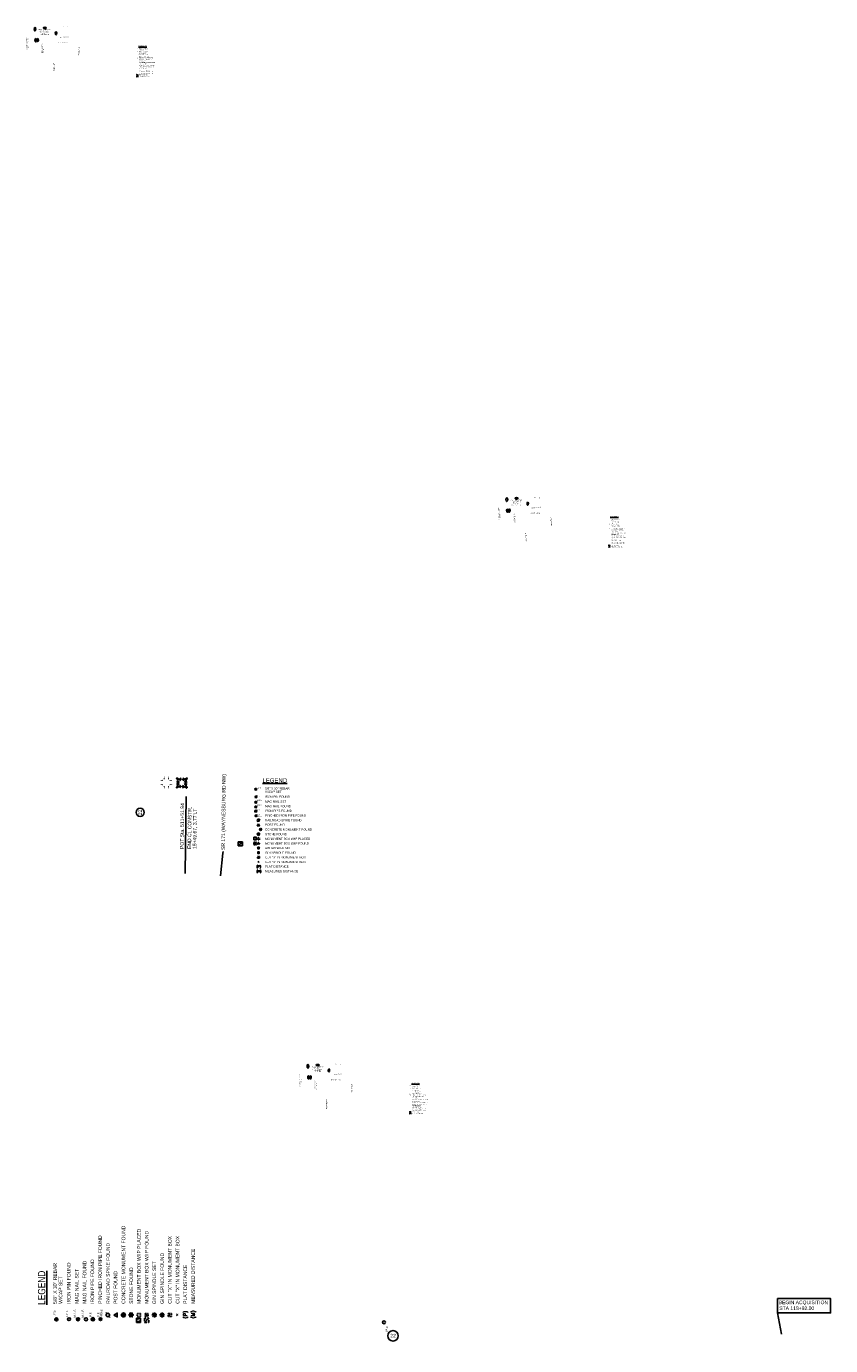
# Model space of a CAD drawing. Header units: feet. Extents: x -11 to 322919, y -12 to 577673.
# Tile 16 of 16: x 165598 to 168369, y 294158 to 298705. Entities that reach past the tile are written whole.
import ezdxf
from ezdxf.enums import TextEntityAlignment as Align

# ---------------------------------------------------------------- set-up
doc = ezdxf.new("R2010")
doc.units = ezdxf.units.FT
doc.header["$MEASUREMENT"] = 0
doc.linetypes.add('HIDDEN', pattern=[0.375, 0.25, -0.125])
doc.linetypes.add('HIDDEN4', pattern=[0.09375, 0.0625, -0.03125])
for name, color, linetype in [('RW_P_Text-Parcel-001', 140, 'Continuous'), ('RW_X_Text-CLplat', 30, 'Continuous'), ('RW_X_Text-PropMap', 10, 'Continuous')]:
    doc.layers.add(name, color=color, linetype=linetype)
doc.styles.add('COEC', font='SWISSCK.ttf')
doc.styles.add('LEROY', font='simplex')
doc.styles.add('ODOT', font='arialbd.ttf')
doc.styles.add('Slanted-Normal', font='font31.shx', dxfattribs={"height": 0.1})
doc.styles.get("Standard").update_dxf_attribs({"font": 'font31.shx'})
doc.styles.add('Style-font31', font='font31.shx')
doc.styles.add('Text - CenterTop 0.14 Italic', font='ariali.ttf', dxfattribs={"height": 0.14})
doc.dimstyles.new('COEC', dxfattribs={"dimscale": 13.9, "dimtxt": 0.18, "dimasz": 0.18, "dimexe": 0.18, "dimexo": 0.0625, "dimgap": 0.09, "dimtad": 1, "dimzin": 0, "dimdsep": 46, "dimtxsty": 'Standard', "dimcen": 0.09, "dimclrd": 256, "dimclre": 256, "dimclrt": 256, "dimaunit": 1, "dimadec": 4, "dimazin": 0, "dimtfac": 1, "dimtofl": 0, "dimtmove": 0, "dimatfit": 3, "dimfxl": 1, "dimtolj": 1, "dimtzin": 0, "dimlwd": -1, "dimlwe": -1, "dimarcsym": 0})

# ---------------------------------------------------------------- blocks, each defined once
blk = doc.blocks.new('306')
at = {"color": 0, "linetype": 'ByBlock'}
for p, q in [((0.041, 0.029), (0.088, 0.075)), ((-0.041, -0.029), (-0.088, -0.075))]:
    blk.add_line(p, q, dxfattribs=at)
blk.add_lwpolyline([(-0.025, -0.057), (0.025, -0.057), (0.058, 0), (0.025, 0.057), (-0.025, 0.057), (-0.058, 0)], close=True, dxfattribs=at)
blk = doc.blocks.new('307')
at = {"linetype": 'HIDDEN4'}
for p, q in [((-0.054, 0.054), (0.054, 0.054)), ((-0.054, -0.054), (-0.054, 0.054)), ((0.054, 0.054), (0.054, -0.054)), ((0.054, -0.054), (-0.054, -0.054))]:
    blk.add_line(p, q, dxfattribs=at)
at = {"color": 0, "linetype": 'HIDDEN4'}
for p, q in [((-0.034, 0.034), (0.034, -0.034)), ((0.034, 0.034), (-0.034, -0.034))]:
    blk.add_line(p, q, dxfattribs=at)
blk = doc.blocks.new('309')
at = {"color": 0, "linetype": 'HIDDEN4'}
for p, q in [((-0.034, 0.034), (0.034, -0.034)), ((0.034, 0.034), (-0.034, -0.034))]:
    blk.add_line(p, q, dxfattribs=at)
blk = doc.blocks.new('343')
at = {"color": 0, "linetype": 'ByBlock'}
for radius in [0.0879, 0.045]:
    blk.add_arc((0, 0), radius, 311.534, 310.534, dxfattribs=at)

msp = doc.modelspace()

# ---------------------------------------------------------------- hatches: boundary and pattern name
at = {"layer": 'RW_X_Text-CLplat'}
h = msp.add_hatch(color=256, dxfattribs=at)
edge = h.paths.add_edge_path()
edge.add_arc((166397.6, 295905), 0.749, 0, 360)
h = msp.add_hatch(color=256, dxfattribs=at)
edge = h.paths.add_edge_path()
edge.add_arc((165985.8, 294263.8), 1.25, 90, 450)

# ---------------------------------------------------------------- linework, layer by layer
at = {"layer": 'RW_P_Text-Parcel-001'}
for centre, major_axis in [((165627.9, 298695.3), (0.09, 6.73)), ((165661.7, 298699.3), (5.56, 0)), ((165629.9, 298657.3), (0.08, 6.12)), ((165636.8, 298657.3), (0.08, 5.56)), ((165700.2, 298681.2), (0.08, 5.56)), ((167253.3, 297073.9), (0.09, 6.73)), ((167287.2, 297078), (5.56, 0)), ((167325.6, 297059.9), (0.08, 5.56)), ((167255.4, 297035.9), (0.08, 6.12)), ((167262.3, 297035.9), (0.08, 5.56)), ((166568.2, 295120.9), (0.09, 6.73)), ((166602, 295125), (5.56, 0)), ((166640.5, 295106.9), (0.08, 5.56)), ((166570.2, 295082.9), (0.08, 6.12)), ((166577.1, 295082.9), (0.08, 5.56))]:
    msp.add_ellipse(centre, major_axis=major_axis, ratio=0.4567, dxfattribs=at)
at = {"layer": 'RW_X_Text-CLplat', "linetype": 'Continuous'}
for p, q in [((166145.1, 295784.9), (166148.3, 296050.3)), ((166328.3, 295880.3), (166328.3, 295894.5)), ((166328.3, 295894.5), (166342.5, 295894.5)), ((166342.5, 295880.3), (166328.3, 295880.3)), ((166342.5, 295894.5), (166342.5, 295880.3)), ((166382.3, 295910), (166390.9, 295910)), ((166382.3, 295901.5), (166382.3, 295910)), ((166390.9, 295901.5), (166382.3, 295901.5)), ((166390.9, 295910), (166390.9, 295901.5)), ((165977.4, 294238.3), (165977.4, 294252.5)), ((165977.4, 294252.5), (165991.6, 294252.5)), ((165991.6, 294252.5), (165991.6, 294238.3)), ((165991.6, 294238.3), (165977.4, 294238.3))]:
    msp.add_line(p, q, dxfattribs=at)
at = {"layer": 'RW_X_Text-CLplat'}
for p, q in [((166328.3, 295880.3), (166342.5, 295894.5)), ((166382.3, 295893.2), (166390.8, 295884.6)), ((166397.7, 295873.1), (166392.7, 295873.1)), ((166395.8, 295857.1), (166392.7, 295857.1)), ((166397.7, 295873.1), (166394.2, 295876.6)), ((166397.7, 295873.1), (166394.2, 295869.5)), ((166396.4, 295858.5), (166394.2, 295860.6)), ((166396.4, 295855.7), (166394.2, 295853.5)), ((166397.7, 295873.1), (166397.7, 295878.1)), ((166397.7, 295873.1), (166401.3, 295876.6)), ((166397.7, 295873.1), (166402.8, 295873.1)), ((166397.7, 295873.1), (166397.7, 295868)), ((166397.7, 295873.1), (166401.3, 295869.5)), ((166397.7, 295859), (166397.7, 295862.1)), ((166397.7, 295855.2), (166397.7, 295852.1)), ((166399.1, 295858.5), (166401.3, 295860.6)), ((166399.1, 295855.7), (166401.3, 295853.5)), ((166399.7, 295857.1), (166402.8, 295857.1)), ((166039, 294263.9), (166030.6, 294263.9)), ((166039, 294263.9), (166033.1, 294269.9)), ((166039, 294263.9), (166033.1, 294258)), ((166039, 294263.9), (166039, 294272.3)), ((166039, 294263.9), (166044.9, 294269.9)), ((166039, 294263.9), (166047.4, 294263.9)), ((166039, 294263.9), (166039, 294255.5)), ((166039, 294263.9), (166044.9, 294258)), ((166062.4, 294264), (166057.2, 294264)), ((166063.4, 294266.2), (166059.7, 294269.9)), ((166063.4, 294261.7), (166059.7, 294258)), ((166065.6, 294267.2), (166065.6, 294272.3)), ((166065.6, 294260.7), (166065.6, 294255.6)), ((166067.9, 294266.2), (166071.6, 294269.9)), ((166067.9, 294261.7), (166071.6, 294258)), ((166068.8, 294264), (166074, 294264))]:
    msp.add_line(p, q, dxfattribs=at)
at = {"layer": 'RW_X_Text-CLplat', "linetype": 'HIDDEN4'}
for p, q in [((166382.3, 295893.2), (166390.8, 295893.2)), ((166382.3, 295884.6), (166382.3, 295893.2)), ((166390.8, 295884.6), (166382.3, 295884.6)), ((166390.8, 295893.2), (166390.8, 295884.6)), ((166394.4, 295908.3), (166400.9, 295908.3)), ((166394.4, 295901.7), (166394.4, 295908.3)), ((166400.9, 295901.7), (166394.4, 295901.7)), ((166394.4, 295892.3), (166401, 295892.3)), ((166394.4, 295885.8), (166394.4, 295892.3)), ((166401, 295885.8), (166394.4, 295885.8)), ((166400.9, 295908.3), (166400.9, 295901.7)), ((166401, 295892.3), (166401, 295885.8)), ((165980.3, 294258.4), (165980.3, 294269.2)), ((165980.3, 294269.2), (165991.2, 294269.2)), ((165991.2, 294258.4), (165980.3, 294258.4)), ((165991.2, 294269.2), (165991.2, 294258.4)), ((166006.9, 294258.5), (166006.9, 294269.3)), ((166006.9, 294269.3), (166017.8, 294269.3)), ((166017.8, 294258.5), (166006.9, 294258.5)), ((166017.8, 294269.3), (166017.8, 294258.5))]:
    msp.add_line(p, q, dxfattribs=at)
at = {"layer": 'RW_X_Text-CLplat', "linetype": 'HIDDEN'}
for p, q in [((166005.5, 294238.2), (166005.5, 294252.5)), ((166005.5, 294252.5), (166019.7, 294252.5)), ((166019.7, 294252.5), (166019.7, 294238.2)), ((166019.7, 294238.2), (166005.5, 294238.2))]:
    msp.add_line(p, q, dxfattribs=at)
at = {"layer": 'RW_X_Text-CLplat', "color": 6}
msp.add_line((166005.5, 294238.2), (166019.7, 294252.5), dxfattribs=at)
at = {"layer": 'RW_X_Text-CLplat', "linetype": 'Continuous'}
for points, format in [([(166057.4, 296106.2, 0, 3.75, 0), (166068.6, 296106.3, 0, 0, -0.2615), (166076.6, 296101.9, 0, 0, 0.949202)], "xyseb"), ([(166072.7, 296121.5, 0, 3.75, 0), (166072.9, 296110.2, 0, 0, 0.2615), (166077.5, 296102.3, 0, 0, -0.949202)], "xyseb"), ([(166087.6, 296121.6, 0, 3.75, 0), (166087.5, 296110.3, 0, 0, -0.2615), (166083, 296102.4, 0, 0, 0.949202)], "xyseb"), ([(166103, 296106.4, 0, 3.75, 0), (166091.7, 296106.3, 0, 0, 0.2615), (166083.8, 296101.7, 0, 0, -0.949202)], "xyseb"), ([(166115.7, 296102), (166121, 296098.5, 0.225998), (166115.2, 296112.9), (166115.6, 296113.3, -0.253582), (166121, 296098.5), (166125.8, 296102.4)], "xyb"), ([(166127.7, 296114.6), (166131.3, 296109.4, -0.225998), (166116.8, 296115.1), (166116.4, 296114.7, 0.253582), (166131.3, 296109.4), (166127.3, 296104.5)], "xyb"), ([(166140.3, 296114.6), (166136.7, 296109.4, 0.225998), (166151.2, 296115.1), (166151.6, 296114.7, -0.253582), (166136.7, 296109.4), (166140.7, 296104.5)], "xyb"), ([(166152.3, 296102.3), (166147, 296098.8, -0.225998), (166152.8, 296113.2), (166152.4, 296113.6, 0.253582), (166147, 296098.8), (166142.2, 296102.7)], "xyb"), ([(166057.4, 296091.4, 0, 3.75, 0), (166068.6, 296091.3, 0, 0, 0.2615), (166076.6, 296095.7, 0, 0, -0.949202)], "xyseb"), ([(166073.2, 296075.9, 0, 3.75, 0), (166073, 296087.1, 0, 0, -0.2615), (166077.4, 296095.2, 0, 0, 0.949202)], "xyseb"), ([(166087.4, 296076, 0, 3.75, 0), (166087.5, 296087.2, 0, 0, 0.2615), (166083, 296095.2, 0, 0, -0.949202)], "xyseb"), ([(166103, 296091.2, 0, 3.75, 0), (166091.7, 296091.3, 0, 0, -0.2615), (166083.8, 296095.9, 0, 0, 0.949202)], "xyseb"), ([(166115.1, 296092.4), (166120.4, 296096, -0.225998), (166114.6, 296081.5), (166115, 296081.1, 0.253582), (166120.4, 296096), (166125.2, 296092)], "xyb"), ([(166127.4, 296080.1), (166131, 296085.3, 0.225998), (166116.5, 296079.6), (166116.1, 296080, -0.253582), (166131, 296085.3), (166127, 296090.2)], "xyb"), ([(166139.1, 296079.5), (166135.6, 296084.8, -0.225998), (166150, 296079.1), (166150.4, 296079.4, 0.253582), (166135.6, 296084.8), (166139.5, 296089.7)], "xyb"), ([(166151.7, 296092.4), (166146.5, 296096, 0.225998), (166152.2, 296081.5), (166151.8, 296081.1, -0.253582), (166146.5, 296096), (166141.6, 296092)], "xyb")]:
    msp.add_lwpolyline(points, format=format, dxfattribs=at)
at = {"layer": 'RW_X_Text-CLplat'}
for points, const_width in [([(166386.9, 296075.6, 1), (166390.1, 296075.6, 1)], 3.15), ([(166387.3, 296030.8, 1), (166390.5, 296030.8, 1)], 3.15), ([(165701.4, 294245.9, 1), (165701.4, 294251.2, 1)], 5.25), ([(165776.1, 294246.6, 1), (165776.1, 294251.8, 1)], 5.25)]:
    msp.add_lwpolyline(points, format="xyb", close=True, dxfattribs=dict(at, const_width=const_width))
for points in [[(166394.9, 295921), (166393.5, 295918.6), (166396.3, 295918.6), (166397.7, 295916.2), (166399.1, 295918.6), (166401.9, 295918.6), (166400.5, 295921), (166401.9, 295923.4), (166399.1, 295923.4), (166397.7, 295925.9), (166396.3, 295923.4), (166393.5, 295923.4)], [(166397.6, 295956.6), (166393.7, 295949.8), (166401.5, 295949.8)], [(165899.7, 294263.7), (165911, 294257.2), (165911, 294270.2)], [(165959.1, 294259.2), (165963.1, 294256.9), (165963.1, 294261.5), (165967.1, 294263.9), (165963.1, 294266.2), (165963.1, 294270.9), (165959.1, 294268.5), (165955, 294270.9), (165955, 294266.2), (165951, 294263.9), (165955, 294261.5), (165955, 294256.9)]]:
    msp.add_lwpolyline(points, close=True, dxfattribs=at)
at = {"layer": 'RW_X_Text-CLplat', "flags": 128}
for points, const_width in [([(166396.7, 295873.1, 1), (166398.7, 295873.1, 1)], 1.95), ([(166039, 294262.3, 1), (166039, 294265.6, 1)], 3.25)]:
    msp.add_lwpolyline(points, format="xyb", close=True, dxfattribs=dict(at, const_width=const_width))
at = {"layer": 'RW_X_Text-CLplat'}
for centre, radius in [((166388.5, 296075.6), 3.15), ((166388.9, 296030.8), 3.15), ((165990.3, 295995.9), 14), ((166397.7, 295921), 1.05), ((166397.7, 295889.1), 0.75), ((166397.7, 295857.1), 1.93), ((165701.4, 294248.6), 5.25), ((165776.1, 294249.2), 5.25), ((165959.1, 294263.9), 1.75), ((166012.3, 294263.9), 1.25), ((166065.6, 294264), 3.22), ((166861.3, 294192), 18)]:
    msp.add_circle(centre, radius, dxfattribs=at)
for centre, radius, start, end in [((166388.8, 296014.5), 3.06, 266.534, 265.534), ((166389, 296049.4), 3.06, 266.534, 265.534), ((166388.5, 296000.1), 3.6, 266.534, 265.534), ((166389, 295984.4), 3, 266.534, 265.534), ((166388.5, 296000.1), 1.59, 266.534, 265.534), ((166389, 295984.4), 1.32, 266.534, 265.534), ((166405.2, 295937.1), 3.36, 266.534, 265.534), ((166405.2, 295937.1), 1.48, 266.534, 265.534), ((165745.2, 294249.4), 5.1, 356.534, 355.534), ((165803.3, 294249.1), 5.1, 356.534, 355.534), ((165827, 294249.1), 5.5, 356.534, 355.534), ((165827, 294249.1), 2.43, 356.534, 355.534), ((165853.4, 294249.5), 5, 356.534, 355.534), ((165853.4, 294249.5), 2.21, 356.534, 355.534), ((166830.2, 294238.2), 5.1, 351.0224, 350.0224)]:
    msp.add_arc(centre, radius, start, end, dxfattribs=at)
at = {"layer": 'RW_X_Text-PropMap'}
msp.add_line((168185.4, 294271.1), (168199.7, 294198.1), dxfattribs=at)
msp.add_lwpolyline([(168185.4, 294320.3), (168368.9, 294320.3), (168368.9, 294271.1), (168185.4, 294271.1)], close=True, dxfattribs=at)

# ---------------------------------------------------------------- block references
at = {"layer": 'RW_X_Text-CLplat', "xscale": 59.9999999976, "yscale": 59.9999999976, "zscale": 59.9999999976}
for name, p in [('306', (166397.6, 295969)), ('307', (166397.7, 295841.1)), ('309', (166397.8, 295825.1))]:
    msp.add_blockref(name, p, dxfattribs=at)
at = {"layer": 'RW_X_Text-CLplat', "rotation": 90}
for name, p, xscale, yscale, zscale in [('306', (165879.2, 294263.8), 100, 100, 100), ('343', (165932.3, 294263.9), 79.6875, 79.6875, 79.6875), ('307', (166092.3, 294264), 100, 100, 100), ('309', (166118.9, 294264), 100, 100, 100)]:
    msp.add_blockref(name, p, dxfattribs=dict(at, xscale=xscale, yscale=yscale, zscale=zscale))

# ---------------------------------------------------------------- texts
at = {"layer": 'RW_P_Text-Parcel-001'}
for s, height, rotation, style, p in [('16-SH1', 2.5, 89.6447, 'Slanted-Normal', (165629.2, 298695.1)), ('55SH', 2.5, 89.6447, 'Slanted-Normal', (165631.4, 298657)), ('XXXXXXXX', 2.5, 89.6447, 'Slanted-Normal', (165638.3, 298657)), ('10T', 2.8, 90, 'Text - CenterTop 0.14 Italic', (165701.7, 298681)), ('PT STA. 24+72.60', 2.8, 184.9942, 'Slanted-Normal', (165729.5, 298669.1)), ('PC STA. 21+27.19', 2.8, 179.6447, 'Slanted-Normal', (165724.7, 298649.8)), ("133+91.63,0.00' RT", 2.5, 89.6447, 'Slanted-Normal', (165779.1, 298619.4)), ('16-SH1', 2.5, 89.6447, 'Slanted-Normal', (167254.6, 297073.8)), ('10T', 2.8, 90, 'Text - CenterTop 0.14 Italic', (167327.1, 297059.6)), ('55SH', 2.5, 89.6447, 'Slanted-Normal', (167256.8, 297035.6)), ('XXXXXXXX', 2.5, 89.6447, 'Slanted-Normal', (167263.8, 297035.6)), ('PC STA. 21+27.19', 2.8, 179.6447, 'Slanted-Normal', (167350.2, 297028.5)), ('PT STA. 24+72.60', 2.8, 184.9942, 'Slanted-Normal', (167355, 297047.7)), ("133+91.63,0.00' RT", 2.5, 89.6447, 'Slanted-Normal', (167404.6, 296998)), ('16-SH1', 2.5, 89.6447, 'Slanted-Normal', (166569.4, 295120.8)), ('10T', 2.8, 90, 'Text - CenterTop 0.14 Italic', (166642, 295106.6)), ('55SH', 2.5, 89.6447, 'Slanted-Normal', (166571.7, 295082.6)), ('XXXXXXXX', 2.5, 89.6447, 'Slanted-Normal', (166578.6, 295082.6)), ('PC STA. 21+27.19', 2.8, 179.6447, 'Slanted-Normal', (166665, 295075.5)), ('PT STA. 24+72.60', 2.8, 184.9942, 'Slanted-Normal', (166669.8, 295094.7)), ("133+91.63,0.00' RT", 2.5, 89.6447, 'Slanted-Normal', (166719.4, 295045))]:
    msp.add_text(s, height=height, rotation=rotation, dxfattribs=dict(at, style=style)).set_placement(p, align=Align.CENTER)
for s, height, style, p in [('XX', 2.8, 'Text - CenterTop 0.14 Italic', (165661.6, 298698)), ('%%ULEGEND', 5, 'COEC', (165998.6, 298634.1)), ('XX', 2.8, 'Text - CenterTop 0.14 Italic', (167287, 297076.7)), ('%%ULEGEND', 5, 'COEC', (167624.1, 297012.8)), ('XX', 2.8, 'Text - CenterTop 0.14 Italic', (166601.9, 295123.7)), ('%%ULEGEND', 5, 'COEC', (166938.9, 295059.8))]:
    msp.add_text(s, height=height, dxfattribs=dict(at, style=style)).set_placement(p, align=Align.CENTER)
for s, height, style, p in [('P', 2.8, 'Style-font31', (165723.6, 298701.8)), ('L', 2.8, 'Style-font31', (165724, 298701.1)), ('(P)', 2.5, 'LEROY', (165977.5, 298536.4)), ('(M)', 2.5, 'LEROY', (165977.5, 298531)), ('P', 2.8, 'Style-font31', (167349, 297080.5)), ('L', 2.8, 'Style-font31', (167349.4, 297079.8)), ('(P)', 2.5, 'LEROY', (167602.9, 296915.1)), ('(M)', 2.5, 'LEROY', (167603, 296909.7)), ('P', 2.8, 'Style-font31', (166663.9, 295127.5)), ('L', 2.8, 'Style-font31', (166664.3, 295126.8)), ('(P)', 2.5, 'LEROY', (166917.8, 294962.1)), ('(M)', 2.5, 'LEROY', (166917.8, 294956.7))]:
    msp.add_text(s, height=height, dxfattribs=dict(at, style=style)).set_placement(p)
at = {"layer": 'RW_P_Text-Parcel-001', "style": 'Style-font31'}
for s, height, rotation, p in [('L', 2.8, 180, (165741.9, 298703.2)), ('P', 2.8, 180, (165742.2, 298702.5)), ('STA 118+92.00', 2.5, 90, (165657.7, 298613.2)), ('END ACQUISITION', 2.5, 90, (165693.1, 298549.3)), ('STA 132+70.00', 2.5, 90, (165697.1, 298549.6)), ('L', 2.8, 180, (167367.3, 297081.9)), ('P', 2.8, 180, (167367.7, 297081.2)), ('STA 118+92.00', 2.5, 90, (167283.1, 296991.9)), ('END ACQUISITION', 2.5, 90, (167318.5, 296928)), ('STA 132+70.00', 2.5, 90, (167322.6, 296928.3)), ('L', 2.8, 180, (166682.2, 295128.9)), ('P', 2.8, 180, (166682.5, 295128.2)), ('STA 118+92.00', 2.5, 90, (166598, 295038.9)), ('END ACQUISITION', 2.5, 90, (166633.4, 294975)), ('STA 132+70.00', 2.5, 90, (166637.4, 294975.3))]:
    msp.add_text(s, height=height, rotation=rotation, dxfattribs=at).set_placement(p)
at = {"layer": 'RW_P_Text-Parcel-001', "style": 'Style-font31', "width": 0.9}
for p in [(165653.7, 298612.9), (167279.1, 296991.6), (166593.9, 295038.6)]:
    msp.add_text('BEGIN ACQUISITION', height=2.5, rotation=90, dxfattribs=at).set_placement(p)
at = {"layer": 'RW_P_Text-Parcel-001', "style": 'Slanted-Normal', "width": 0.95}
for p in [(165783.3, 298620), (167408.7, 296998.7), (166723.6, 295045.7)]:
    msp.add_text("35+91.22,0.00' RT", height=2.5, rotation=89.6447, dxfattribs=at).set_placement(p, align=Align.CENTER)
at = {"layer": 'RW_P_Text-Parcel-001'}
for s, height, p in [('M.N.S.', 1.4, (165978.2, 298613.1)), ('M.N.F.', 1.4, (165978.2, 298607.6)), ('I.P.S.', 1.4, (165978.7, 298627.2)), ('I.P.F.', 1.4, (165978.9, 298618.5)), ('5/8" X 30" REBAR', 2.5, (165987.5, 298626.1)), ('W/CAP SET', 2.5, (165987.5, 298622.3)), ('IRON PIN FOUND', 2.5, (165987.5, 298616.7)), ('MAG NAIL SET', 2.5, (165987.5, 298611.1)), ('MAG NAIL FOUND', 2.5, (165987.5, 298605.8)), ('P.F.', 1.4, (165978.6, 298602.1)), ('P.F.', 1.4, (165978.6, 298596.7)), ('CONCRETE MONUMENT FOUND', 2.5, (165987.6, 298579)), ('STONE FOUND', 2.5, (165987.6, 298573.6)), ('IRON PIPE FOUND', 2.5, (165987.5, 298600.4)), ('PINCHED IRON PIPE FOUND', 2.5, (165987.5, 298595.1)), ('RAILROAD SPIKE FOUND', 2.5, (165987.5, 298589.6)), ('POST FOUND', 2.5, (165987.5, 298584.4)), ('MONUMENT BOX W/IP PLACED', 2.5, (165987.5, 298568.3)), ('MONUMENT BOX W/IP FOUND', 2.5, (165987.6, 298563)), ('GIN SPINDLE SET', 2.5, (165987.4, 298557.8)), ('GIN SPINDLE FOUND', 2.5, (165987.6, 298552.3)), ('CUT "X" IN MONUMENT BOX', 2.5, (165987.6, 298547)), ('CUT "X" IN MONUMENT BOX', 2.5, (165987.6, 298541.7)), ('PLAT DISTANCE', 2.5, (165987.5, 298536.4)), ('MEASURED DISTANCE', 2.5, (165987.6, 298531)), ('M.N.S.', 1.4, (167603.6, 296991.7)), ('M.N.F.', 1.4, (167603.6, 296986.2)), ('I.P.S.', 1.4, (167604.1, 297005.9)), ('P.F.', 1.4, (167604.1, 296980.7)), ('P.F.', 1.4, (167604.1, 296975.4)), ('I.P.F.', 1.4, (167604.3, 296997.2)), ('5/8" X 30" REBAR', 2.5, (167613, 297004.8)), ('W/CAP SET', 2.5, (167613, 297001)), ('IRON PIN FOUND', 2.5, (167612.9, 296995.3)), ('MAG NAIL SET', 2.5, (167613, 296989.8)), ('MAG NAIL FOUND', 2.5, (167613, 296984.4)), ('IRON PIPE FOUND', 2.5, (167613, 296979.1)), ('PINCHED IRON PIPE FOUND', 2.5, (167613, 296973.8)), ('RAILROAD SPIKE FOUND', 2.5, (167613, 296968.3)), ('GIN SPINDLE SET', 2.5, (167612.8, 296936.4)), ('CONCRETE MONUMENT FOUND', 2.5, (167613, 296957.7)), ('STONE FOUND', 2.5, (167613, 296952.3)), ('GIN SPINDLE FOUND', 2.5, (167613, 296931)), ('CUT "X" IN MONUMENT BOX', 2.5, (167613, 296925.7)), ('POST FOUND', 2.5, (167613, 296963.1)), ('MONUMENT BOX W/IP PLACED', 2.5, (167613, 296947)), ('MONUMENT BOX W/IP FOUND', 2.5, (167613, 296941.7)), ('CUT "X" IN MONUMENT BOX', 2.5, (167613, 296920.4)), ('PLAT DISTANCE', 2.5, (167613, 296915.1)), ('MEASURED DISTANCE', 2.5, (167613, 296909.7)), ('M.N.S.', 1.4, (166918.5, 295038.7)), ('M.N.F.', 1.4, (166918.5, 295033.2)), ('P.F.', 1.4, (166918.9, 295027.7)), ('P.F.', 1.4, (166918.9, 295022.4)), ('I.P.S.', 1.4, (166919, 295052.9)), ('I.P.F.', 1.4, (166919.2, 295044.2)), ('5/8" X 30" REBAR', 2.5, (166927.8, 295051.8)), ('W/CAP SET', 2.5, (166927.8, 295048)), ('IRON PIN FOUND', 2.5, (166927.8, 295042.3)), ('MAG NAIL SET', 2.5, (166927.8, 295036.8)), ('MAG NAIL FOUND', 2.5, (166927.8, 295031.4)), ('IRON PIPE FOUND', 2.5, (166927.8, 295026.1)), ('PINCHED IRON PIPE FOUND', 2.5, (166927.8, 295020.8)), ('RAILROAD SPIKE FOUND', 2.5, (166927.8, 295015.3)), ('GIN SPINDLE SET', 2.5, (166927.7, 294983.4)), ('STONE FOUND', 2.5, (166927.9, 294999.3)), ('CONCRETE MONUMENT FOUND', 2.5, (166927.9, 295004.7)), ('GIN SPINDLE FOUND', 2.5, (166927.9, 294978)), ('CUT "X" IN MONUMENT BOX', 2.5, (166927.9, 294972.7)), ('POST FOUND', 2.5, (166927.8, 295010.1)), ('MONUMENT BOX W/IP PLACED', 2.5, (166927.8, 294994)), ('MONUMENT BOX W/IP FOUND', 2.5, (166927.9, 294988.7)), ('CUT "X" IN MONUMENT BOX', 2.5, (166927.9, 294967.4)), ('PLAT DISTANCE', 2.5, (166927.8, 294962.1)), ('MEASURED DISTANCE', 2.5, (166927.9, 294956.7))]:
    msp.add_text(s, height=height, dxfattribs=at).set_placement(p)
at = {"layer": 'RW_P_Text-Parcel-001', "width": 0.5}
for p in [(165978.6, 298594.8), (167604.1, 296973.5), (166918.9, 295020.5)]:
    msp.add_text('PINCHED', height=1.4, dxfattribs=at).set_placement(p)
at = {"layer": 'RW_P_Text-Parcel-001', "char_height": 2.5, "attachment_point": 2, "rotation": 90.3656, "style": 'Style-font31'}
for s, width, insert in [('C CONST. KUTHER ROAD\\PN00%%D00\'09"W,127.19\'', 46.065, (165598.3, 298646.5)), ('L', 41.567, (165599.5, 298625.9)), ('C CONST. KUTHER ROAD\\PN00%%D00\'09"W,127.19\'', 46.065, (167223.8, 297025.2)), ('L', 41.567, (167225, 297004.6)), ('C CONST. KUTHER ROAD\\PN00%%D00\'09"W,127.19\'', 46.065, (166538.6, 295072.2)), ('L', 41.567, (166539.8, 295051.6))]:
    msp.add_mtext_dynamic_manual_height_columns(s, width=width, gutter_width=50, heights=[27.3], dxfattribs=dict(at, insert=insert))
at = {"layer": 'RW_P_Text-Parcel-001', "char_height": 2.5, "attachment_point": 2, "style": 'Style-font31'}
for insert in [(165660.7, 298694.5), (167286.1, 297073.2), (166601, 295120.2)]:
    msp.add_mtext_dynamic_manual_height_columns('KAYLA J. MAZINGO AND RAY W. KNIGHT II\\P1100 S. KUTHER RD.\\POR 2289-627\\PPID 02-2603101.003', width=41.567, gutter_width=50, heights=[27.3], dxfattribs=dict(at, insert=insert))
at = {"layer": 'RW_X_Text-CLplat', "style": 'COEC'}
msp.add_text('%%ULEGEND', height=15, dxfattribs=at).set_placement((166453.9, 296098.6), align=Align.CENTER)
at = {"layer": 'RW_X_Text-CLplat', "linetype": 'Continuous'}
for s, p in [('SR 171 (WAYNESBURG RD NW)', (166282, 295866.4)), ('POT Sta. 511+51.94', (166139.9, 295869.8)), ('END CL CONSTR.', (166165.6, 295869.7)), ("15+49.67, 3.77'LT", (166183.9, 295869.7))]:
    msp.add_text(s, height=12.5, rotation=89.3163, dxfattribs=at).set_placement(p)
at = {"layer": 'RW_X_Text-CLplat'}
for s, height, p in [('I.P.S.', 4.2, (166394.1, 296078)), ('W/CAP SET', 7.5, (166420.6, 296063.1)), ('5/8" X 30" REBAR', 7.5, (166420.6, 296074.6)), ('M.N.S.', 4.2, (166392.5, 296035.4)), ('M.N.F.', 4.2, (166392.5, 296018.9)), ('I.P.F.', 4.2, (166394.6, 296051.7)), ('IRON PIN FOUND', 7.5, (166420.4, 296046.2)), ('MAG NAIL SET', 7.5, (166420.6, 296029.5)), ('MAG NAIL FOUND', 7.5, (166420.6, 296013.5)), ('P.F.', 4.2, (166393.9, 296002.4)), ('P.F.', 4.2, (166393.9, 295986.4)), ('IRON PIPE FOUND', 7.5, (166420.6, 295997.5)), ('PINCHED IRON PIPE FOUND', 7.5, (166420.6, 295981.5)), ('RAILROAD SPIKE FOUND', 7.5, (166420.6, 295965.1)), ('CONCRETE MONUMENT FOUND', 7.5, (166420.7, 295933.2)), ('POST FOUND', 7.5, (166420.6, 295949.6)), ('M', 5.19, (166384.2, 295886.2)), ('STONE FOUND', 7.5, (166420.7, 295917.1)), ('MONUMENT BOX W/IP PLACED', 7.5, (166420.6, 295901.1)), ('MONUMENT BOX W/IP FOUND', 7.5, (166420.7, 295885.2)), ('GIN SPINDLE SET', 7.5, (166420.1, 295869.5)), ('GIN SPINDLE FOUND', 7.5, (166420.7, 295853.2)), ('CUT "X" IN MONUMENT BOX', 7.5, (166420.7, 295837.3)), ('CUT "X" IN MONUMENT BOX', 7.5, (166420.7, 295821.3)), ('PLAT DISTANCE', 7.5, (166420.6, 295805.5)), ('MEASURED DISTANCE', 7.5, (166420.7, 295789.3))]:
    msp.add_text(s, height=height, dxfattribs=at).set_placement(p)
for s, height, rotation, p in [('22', 12.5, 90.6043, (165996.1, 295986.2)), ('PINCHED IRON PIPE FOUND', 12.5, 90, (165858.2, 294302.1)), ('CONCRETE MONUMENT FOUND', 12.5, 90, (165938.8, 294302.2)), ('MONUMENT BOX W/IP PLACED', 12.5, 90, (165992.3, 294302)), ('MONUMENT BOX W/IP FOUND', 12.5, 90, (166018.8, 294302.2)), ('CUT "X" IN MONUMENT BOX', 12.5, 90, (166098.6, 294302.3)), ('CUT "X" IN MONUMENT BOX', 12.5, 90, (166125.3, 294302.3)), ('RAILROAD SPIKE FOUND', 12.5, 90, (165885.6, 294302.1)), ('MEASURED DISTANCE', 12.5, 90, (166178.6, 294302.2)), ('5/8" X 30" REBAR', 12.5, 90, (165703.1, 294302)), ('IRON PIN FOUND', 12.5, 90, (165750.5, 294301.8)), ('MAG NAIL FOUND', 12.5, 90, (165804.9, 294302.1)), ('IRON PIPE FOUND', 12.5, 90, (165831.6, 294302.1)), ('GIN SPINDLE SET', 12.5, 90, (166044.9, 294301.2)), ('GIN SPINDLE FOUND', 12.5, 90, (166072.1, 294302.2)), ('PLAT DISTANCE', 12.5, 90, (166151.6, 294302.1)), ('W/CAP SET', 12.5, 90, (165722.2, 294302)), ('MAG NAIL SET', 12.5, 90, (165778.3, 294302.1)), ('POST FOUND', 12.5, 90, (165911.5, 294302.1)), ('STONE FOUND', 12.5, 90, (165965.6, 294302.3)), ('I.P.S.', 7, 90, (165697.5, 294257.9)), ('I.P.F.', 7, 90, (165741.2, 294258.7)), ('M.N.S.', 7, 90, (165768.4, 294255.3)), ('M.N.F.', 7, 90, (165795.9, 294255.3)), ('P.F.', 7, 90, (165823.4, 294257.5)), ('P.F.', 7, 90, (165850.1, 294257.5)), ('M', 8.65, 90, (166017.1, 294241.3)), ('I.P.F.', 7, 84.4884, (166842.5, 294204.1))]:
    msp.add_text(s, height=height, rotation=rotation, dxfattribs=at).set_placement(p)
at = {"layer": 'RW_X_Text-CLplat', "width": 0.5}
msp.add_text('PINCHED', height=4.2, dxfattribs=at).set_placement((166393.9, 295980.6))
at = {"layer": 'RW_X_Text-CLplat'}
for s, height, style, p in [('M', 9.16, 'ODOT', (166340, 295882.2)), ('M', 9.16, 'ODOT', (165989, 294240.4)), ('(P)', 12.5, 'LEROY', (166151.6, 294251.9)), ('(M)', 12.5, 'LEROY', (166178.6, 294252))]:
    msp.add_text(s, height=height, rotation=90, dxfattribs=dict(at, style=style)).set_placement(p)
for s, height, style, p in [('M', 5.49, 'ODOT', (166383.6, 295903.1)), ('(P)', 7.5, 'LEROY', (166390.5, 295805.5)), ('(M)', 7.5, 'LEROY', (166390.5, 295789.3))]:
    msp.add_text(s, height=height, dxfattribs=dict(at, style=style)).set_placement(p)
at = {"layer": 'RW_X_Text-CLplat', "style": 'COEC'}
msp.add_text('%%ULEGEND', height=25, rotation=90, dxfattribs=at).set_placement((165663.2, 294357.6), align=Align.CENTER)
at = {"layer": 'RW_X_Text-CLplat', "width": 0.5}
msp.add_text('PINCHED', height=7, rotation=90, dxfattribs=at).set_placement((165859.7, 294257.5))
at = {"layer": 'RW_X_Text-CLplat'}
msp.add_text('22', height=12.5, dxfattribs=at).set_placement((166861.5, 294186.3), align=Align.CENTER)
at = {"layer": 'RW_X_Text-PropMap', "style": 'Style-font31', "width": 0.9}
msp.add_text('BEGIN ACQUISITION', height=12.5, dxfattribs=at).set_placement((168190.3, 294301))
at = {"layer": 'RW_X_Text-PropMap', "style": 'Style-font31'}
msp.add_text('STA 118+92.00', height=12.5, dxfattribs=at).set_placement((168192, 294280.8))

# ---------------------------------------------------------------- leaders
at = {"layer": 'RW_X_Text-CLplat', "linetype": 'Continuous'}
msp.add_leader([(166267.5, 295777.1), (166275.4, 295855.3), (166275.7, 295861.4)], dimstyle='COEC', override={"dimscale": 60, "dimgap": 0.09, "dimtad": 0}, dxfattribs=at)

doc.saveas('drawing.dxf')
